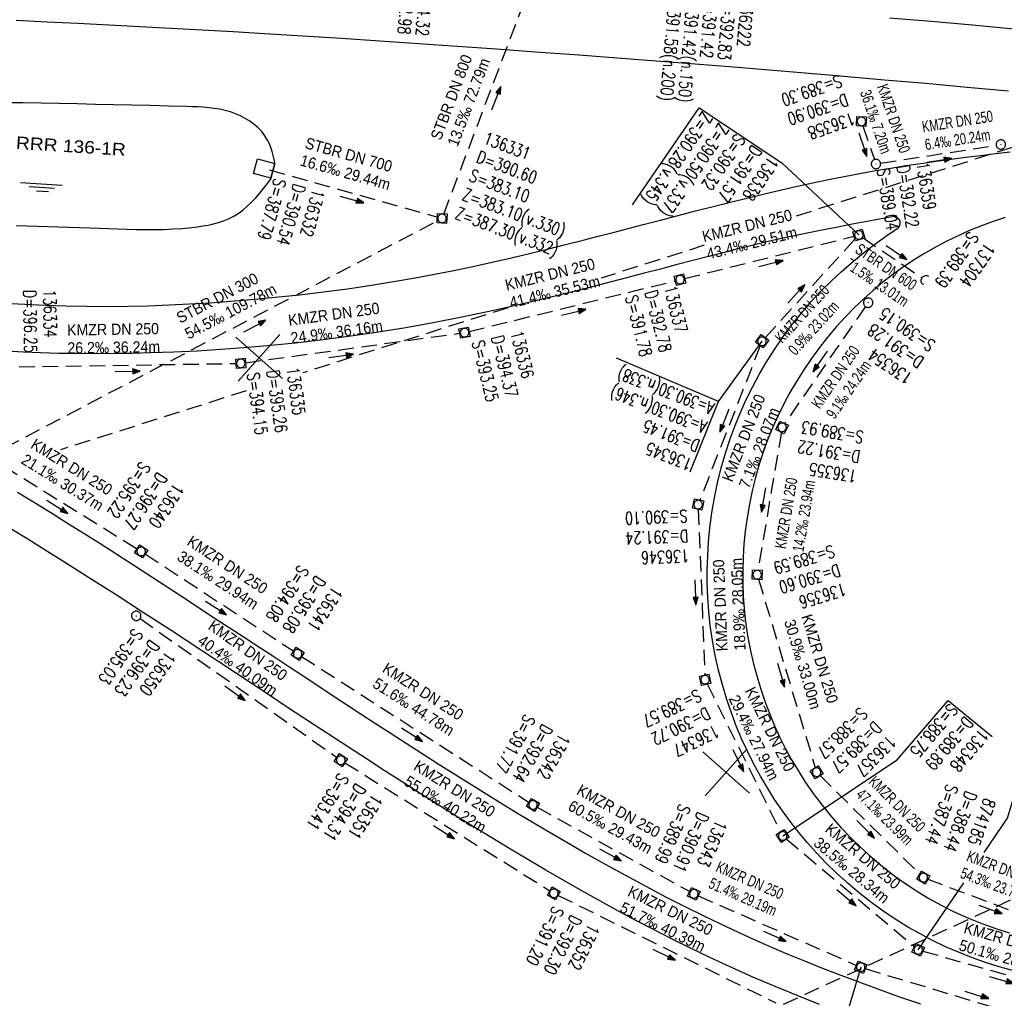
# Model space of a CAD drawing. Header units: millimetres. Extents: x -519 to 616, y -483 to 277.
# Tile 8 of 26: x -230 to -72, y -310 to -154. Entities that reach past the tile are written whole.
import ezdxf

# ---------------------------------------------------------------- set-up
doc = ezdxf.new("R2010")
doc.units = ezdxf.units.MM
doc.header["$LTSCALE"] = 10
for name, pattern in [('LT00', [0]), ('LT17', [0.15, 0.1, -0.05]), ('STRICHLINIE2', [0.375, 0.25, -0.125])]:
    doc.linetypes.add(name, pattern=pattern)
for name, color, linetype in [('--EK_000-Schacht-Text', 5, 'LT00'), ('--EK_05-Halt-Pfeil', 4, 'LT00'), ('--EK_05-Halt-Text', 140, 'LT00'), ('--EK_05-Haltung', 7, 'STRICHLINIE2'), ('--EK_05-Schacht-Text', 5, 'LT00'), ('--EK_06-Halt-Pfeil', 4, 'LT00'), ('--EK_06-Halt-Text', 140, 'LT00'), ('--EK_06-Haltung', 7, 'STRICHLINIE2'), ('--EK_06-Schacht-Text', 5, 'LT00'), ('--EK_10-Halt-Pfeil', 4, 'LT00'), ('--EK_10-Halt-Text', 140, 'LT00'), ('--EK_10-Haltung', 7, 'STRICHLINIE2'), ('--EK_10-Schacht-Text', 5, 'LT00'), ('--EK_13-Halt-Pfeil', 4, 'LT00'), ('--EK_13-Halt-Text', 140, 'LT00'), ('--EK_13-Haltung', 7, 'STRICHLINIE2'), ('--EK_13-Schacht-Text', 5, 'LT00'), ('--EK_A6-TEXT-KILOMETER', 30, 'LT17'), ('--EK_FBR', 2, 'LT00'), ('--EK_RRB', 181, 'LT00'), ('--EK_RRB_SYMB', 181, 'LT00'), ('RRB_TEXT', 184, 'Continuous'), ('V_KA_MULD', 182, 'LT00'), ('V_KA_PRUF', 182, 'LT00'), ('V_L_MOENCH', 182, 'LT00'), ('V_P_UK_DL', 182, 'LT00'), ('V_RASTER_75', 121, 'LT00')]:
    doc.layers.add(name, color=color, linetype=linetype)
doc.styles.add('Haltungsbeschriftung', font='arial.ttf', dxfattribs={"width": 0.75})
doc.styles.add('schachtbeschriftung', font='romans.shx', dxfattribs={"width": 0.75, "height": 0.2})
doc.styles.add('UNIR-H', font='unir_h.shx', dxfattribs={"width": 0.8})

# ---------------------------------------------------------------- blocks, each defined once
blk = doc.blocks.new('WASSER2')
at = {"layer": '--EK_RRB_SYMB'}
for p, q in [((-0.335, 0), (0.335, 0)), ((-0.191, -0.054), (0.215, -0.054)), ((-0.071, -0.116), (0.123, -0.116))]:
    blk.add_line(p, q, dxfattribs=at)
blk = doc.blocks.new('SYMB0003')
at = {"color": 0, "linetype": 'ByBlock'}
for p, q in [((-0.015712, 0), (0.010166, 0.012015)), ((0, -0.021257), (-0.015712, 0)), ((0.010166, 0.012015), (0, -0.021257))]:
    blk.add_line(p, q, dxfattribs=at)
for points in [[(-0.031395, 0.499013), (-0.093691, 0.491144), (-0.154509, 0.475528), (-0.21289, 0.452414), (-0.267913, 0.422164), (-0.318712, 0.385257), (-0.364484, 0.342274), (-0.404509, 0.293893), (-0.438154, 0.240877), (-0.464888, 0.184062), (-0.484292, 0.124345), (-0.496058, 0.062667), (-0.5, 0)], [(-0.5, 0), (-0.496058, -0.062667), (-0.484292, -0.124345), (-0.464888, -0.184062), (-0.438154, -0.240877), (-0.404509, -0.293893), (-0.364485, -0.342274), (-0.318712, -0.385257), (-0.267914, -0.422164), (-0.21289, -0.452414), (-0.154509, -0.475529), (-0.093691, -0.491144), (-0.031395, -0.499014), (0.031395, -0.499014)], [(0.5, 0), (0.496057, 0.062667), (0.484292, 0.124345), (0.464888, 0.184062), (0.438153, 0.240877), (0.404509, 0.293893), (0.364484, 0.342274), (0.318712, 0.385257), (0.267913, 0.422164), (0.21289, 0.452414), (0.154509, 0.475528), (0.093691, 0.491144), (0.031395, 0.499013), (-0.031395, 0.499013)], [(0.031395, -0.499014), (0.093691, -0.491144), (0.154509, -0.475529), (0.21289, -0.452414), (0.267914, -0.422164), (0.318712, -0.385257), (0.364485, -0.342274), (0.404509, -0.293893), (0.438154, -0.240877), (0.464889, -0.184062), (0.484292, -0.124345), (0.496058, -0.062667), (0.5, 0)]]:
    blk.add_lwpolyline(points, dxfattribs=at)
blk = doc.blocks.new('SYMB1210')
at = {"color": 0, "linetype": 'ByBlock'}
blk.add_line((0.018815, -0.179014), (0.055623, -0.17119), dxfattribs=at)
for points in [[(-0.2, -0.2), (-0.2, 0.2), (0.2, 0.2), (0.2, -0.2), (-0.2, -0.2)], [(0.018815, 0.179014), (-0.018815, 0.179014), (-0.055623, 0.17119), (-0.09, 0.155885), (-0.120444, 0.133766), (-0.145623, 0.105801), (-0.164438, 0.073213), (-0.176067, 0.037424), (-0.18, 0)], [(-0.18, 0), (-0.176067, -0.037424), (-0.164438, -0.073213), (-0.145623, -0.105801), (-0.120444, -0.133766), (-0.09, -0.155885), (-0.055623, -0.17119), (-0.018815, -0.179014), (0.018815, -0.179014)], [(0.18, 0), (0.176067, 0.037424), (0.164438, 0.073213), (0.145623, 0.105801), (0.120444, 0.133766), (0.09, 0.155885), (0.055623, 0.17119), (0.018815, 0.179014)], [(0.055623, -0.17119), (0.09, -0.155885), (0.120444, -0.133766), (0.145623, -0.105801), (0.164438, -0.073213), (0.176067, -0.037424), (0.18, 0)]]:
    blk.add_lwpolyline(points, dxfattribs=at)
blk = doc.blocks.new('SYMB1107')
at = {"color": 0, "linetype": 'ByBlock'}
for points in [[(-0.2, 0), (-0.196157, 0.039018), (-0.184776, 0.076537), (-0.166294, 0.111114), (-0.141421, 0.141421), (-0.111114, 0.166294), (-0.076537, 0.184776), (-0.039018, 0.196157), (0, 0.2)], [(0, 0.2), (0.039018, 0.196157), (0.076537, 0.184776), (0.111114, 0.166294), (0.141421, 0.141421), (0.166294, 0.111114), (0.184776, 0.076537), (0.196157, 0.039018), (0.2, 0)]]:
    blk.add_lwpolyline(points, dxfattribs=at)
blk = doc.blocks.new('SYMB0070')
at = {"color": 0, "linetype": 'ByBlock'}
for p, q in [((-0.5, 0), (0.2, 0)), ((0.5, 0), (0.2, 0.1)), ((0.2, 0.1), (0.2, 0)), ((0.468, 0), (0.21, 0.086)), ((0.21, 0.086), (0.21, -0.086)), ((0.21, -0.086), (0.468, 0)), ((0.22, -0.072), (0.437, 0)), ((0.23, -0.058), (0.405, 0)), ((0.24, -0.045), (0.374, 0)), ((0.342, 0), (0.25, 0.031)), ((0.25, 0.031), (0.25, -0.031)), ((0.25, -0.031), (0.342, 0)), ((0.26, -0.017), (0.31, 0)), ((0.27, -0.003), (0.279, 0))]:
    blk.add_line(p, q, dxfattribs=at)
for points in [[(0.2, 0), (0.2, -0.1), (0.5, 0)], [(0.437, 0), (0.22, 0.072), (0.22, -0.072)], [(0.405, 0), (0.23, 0.058), (0.23, -0.058)], [(0.374, 0), (0.24, 0.045), (0.24, -0.045)], [(0.31, 0), (0.26, 0.017), (0.26, -0.017)], [(0.279, 0), (0.27, 0.003), (0.27, -0.003)]]:
    blk.add_lwpolyline(points, dxfattribs=at)

msp = doc.modelspace()

# ---------------------------------------------------------------- linework, layer by layer
at = {"layer": '--EK_05-Haltung'}
for p, q in [((-235.72, -223.06), (-211.18, -238.27)), ((-209.91, -239.08), (-186.12, -254.66)), ((-210.72, -249.41), (-179.19, -271.67)), ((-184.86, -255.48), (-148.44, -278.85)), ((-177.94, -272.5), (-145.1, -293)), ((-147.15, -279.62), (-122.71, -293.14)), ((-143.8, -293.73), (-108.93, -310.96)), ((-121.37, -293.8), (-96.02, -304.94)), ((-94.62, -305.46), (-58.78, -316.25))]:
    msp.add_line(p, q, dxfattribs=at)
at = {"layer": '--EK_05-Schacht-Text', "flags": 128}
msp.add_lwpolyline([(-95.34, -305.24), (-100.28, -321.9), (-103.68, -332.88)], dxfattribs=at)
at = {"layer": '--EK_06-Haltung'}
for p, q in [((-111.42, -205.73), (-121.09, -230.47)), ((-121.34, -231.92), (-120.29, -258.46)), ((-119.93, -259.88), (-108.17, -283.55)), ((-107.26, -284.7), (-86.7, -301.96)), ((-85.41, -302.65), (-59.6, -310))]:
    msp.add_line(p, q, dxfattribs=at)
at = {"layer": '--EK_06-Schacht-Text'}
msp.add_line((-118.11, -214.66), (-111.14, -205.03), dxfattribs=at)
at = {"layer": '--EK_06-Schacht-Text', "flags": 128}
for points in [[(-122.64, -225.94), (-118.11, -214.66), (-134.42, -207.73)], [(-107.83, -284.22), (-89.51, -272.04), (-81.36, -262.55), (-74.32, -268.32)], [(-75.57, -286.88), (-71.82, -281.36), (-68.54, -270.25), (-60.14, -272.54)], [(-86.13, -302.45), (-78.85, -291.73)]]:
    msp.add_lwpolyline(points, dxfattribs=at)
at = {"layer": '--EK_10-Haltung'}
for p, q in [((-94.99, -170.54), (-93.14, -175.94)), ((-92.16, -176.53), (-73.64, -173.64)), ((-123.55, -194.98), (-96.37, -188.19)), ((-110.64, -204.47), (-96.15, -188.56)), ((-95.02, -188.43), (-85.5, -194.89)), ((-158.04, -203.47), (-125, -195.34)), ((-94.58, -199.47), (-107.5, -218.19)), ((-193.85, -208.47), (-159.51, -203.75)), ((-230.08, -209.12), (-195.34, -208.58)), ((-108.05, -219.55), (-111.79, -241.68)), ((-111.7, -243.13), (-102.61, -273.3)), ((-101.86, -274.54), (-85.86, -290.35)), ((-84.62, -291.14), (-63.8, -298.97))]:
    msp.add_line(p, q, dxfattribs=at)
at = {"layer": '--EK_10-Schacht-Text', "flags": 128}
msp.add_lwpolyline([(-131.87, -183.16), (-121.23, -167.66), (-107.96, -176.46), (-95.64, -188.01)], dxfattribs=at)
at = {"layer": '--EK_13-Haltung'}
for p, q in [((-162.1, -184.66), (-136.79, -118.01)), ((-189.99, -177.59), (-163.09, -185.16)), ((-258.92, -236), (-163.03, -185.71))]:
    msp.add_line(p, q, dxfattribs=at)
at = {"layer": '--EK_A6-TEXT-KILOMETER', "ltscale": 2.5}
for p, q in [((-67.53, -172.87), (-105.95, -185.08)), ((-120.38, -189.66), (-136.89, -194.91)), ((-151.81, -199.65), (-184.64, -210.08)), ((-193.74, -212.97), (-223.47, -222.42)), ((-71.4, -294.53), (-125.86, -319.52))]:
    msp.add_line(p, q, dxfattribs=at)
at = {"layer": '--EK_FBR'}
for points in [[(-230.56, -153.63), (-225.61, -153.87), (-220.67, -154.11), (-215.73, -154.37), (-210.75, -154.62), (-205.76, -154.89), (-200.78, -155.16), (-195.8, -155.45), (-190.82, -155.74), (-184.66, -156.11), (-178.49, -156.5), (-172.32, -156.91), (-166.15, -157.33), (-159.91, -157.76), (-153.66, -158.21), (-147.42, -158.67), (-141.18, -159.13), (-134.97, -159.6), (-128.77, -160.08), (-122.56, -160.57), (-116.36, -161.06), (-108.09, -161.74), (-99.82, -162.43), (-91.55, -163.15), (-84.93, -163.73), (-78.31, -164.32), (-71.69, -164.92)], [(-90.71, -153.22), (-84.08, -153.8), (-77.46, -154.39), (-70.83, -154.99), (-65.85, -155.45), (-60.86, -155.92), (-55.87, -156.39), (-50.89, -156.86)], [(-90, -185.07), (-92.32, -185.49), (-94.64, -185.92), (-96.96, -186.35), (-99.27, -186.79), (-101.59, -187.24), (-103.9, -187.71), (-106.2, -188.19), (-108.51, -188.7), (-110.84, -189.23), (-113.16, -189.79), (-115.49, -190.36), (-117.8, -190.95), (-120.12, -191.55), (-122.44, -192.15), (-124.75, -192.76), (-127.38, -193.46), (-130.02, -194.15), (-132.65, -194.84), (-135.29, -195.53), (-137.92, -196.21), (-140.78, -196.94), (-143.63, -197.65), (-146.49, -198.35), (-149.36, -199.04), (-152.23, -199.69), (-155.1, -200.33), (-159.45, -201.24), (-163.8, -202.08), (-168.17, -202.86), (-172.55, -203.58), (-176.99, -204.23), (-181.43, -204.82), (-185.89, -205.33), (-190.35, -205.78), (-194.09, -206.1), (-197.82, -206.37), (-201.56, -206.59), (-205.3, -206.77), (-209.05, -206.9), (-211.98, -206.97), (-214.92, -207.01), (-217.85, -207.03), (-220.78, -207.01), (-223.72, -206.96), (-226.65, -206.87), (-229.38, -206.75), (-232.11, -206.61)], [(-89.27, -186.8), (-89.15, -186.53), (-89.05, -186.27), (-89, -186.02), (-89.02, -185.8), (-89.11, -185.61), (-89.28, -185.46), (-89.49, -185.32), (-89.74, -185.19), (-90, -185.07)], [(-101.6, -196.91), (-100.07, -195.39), (-98.49, -193.92), (-96.86, -192.5), (-95.2, -191.14), (-93.49, -189.81), (-91.76, -188.54), (-90.93, -187.96), (-90.1, -187.38), (-89.27, -186.8)]]:
    msp.add_lwpolyline(points, dxfattribs=at)
at = {"layer": '--EK_FBR', "color": 2}
for points in [[(-232.48, -198.93), (-229.17, -199.11), (-225.86, -199.26), (-222.56, -199.36), (-219.25, -199.42), (-215.94, -199.44), (-212.65, -199.41), (-209.36, -199.33), (-206.08, -199.21), (-202.79, -199.06), (-199.51, -198.86), (-196.23, -198.62), (-192.95, -198.35), (-189.08, -197.99), (-185.21, -197.58), (-181.34, -197.12), (-177.49, -196.61), (-173.64, -196.05), (-169.8, -195.42), (-166.69, -194.88), (-163.59, -194.3), (-160.5, -193.68), (-157.42, -193.03), (-154.34, -192.36), (-151.27, -191.65), (-148.38, -190.97), (-145.51, -190.27), (-142.63, -189.56), (-139.76, -188.83), (-137.37, -188.21), (-134.97, -187.6), (-132.58, -186.97), (-130.19, -186.35), (-127.39, -185.62), (-124.59, -184.89), (-121.79, -184.17), (-118.98, -183.45), (-116.17, -182.74), (-113.36, -182.05), (-110.55, -181.37), (-108.05, -180.79), (-105.54, -180.22), (-103.03, -179.67), (-100.52, -179.14), (-98, -178.63), (-95.48, -178.15), (-92.95, -177.7), (-90.54, -177.29), (-88.12, -176.91), (-85.7, -176.54), (-83.27, -176.2), (-80.84, -175.86), (-78.49, -175.55), (-76.14, -175.26), (-73.78, -174.98), (-71.42, -174.72)], [(-232.48, -198.93), (-229.17, -199.11), (-225.86, -199.26), (-222.56, -199.36), (-219.25, -199.42), (-215.94, -199.44), (-212.65, -199.41), (-209.36, -199.33), (-206.08, -199.21), (-202.79, -199.06), (-199.51, -198.86), (-196.23, -198.62), (-192.95, -198.35), (-189.08, -197.99), (-185.21, -197.58), (-181.34, -197.12), (-177.49, -196.61), (-173.64, -196.05), (-169.8, -195.42), (-166.69, -194.88), (-163.59, -194.3), (-160.5, -193.68), (-157.42, -193.03), (-154.34, -192.36), (-151.27, -191.65), (-148.38, -190.97), (-145.51, -190.27), (-142.63, -189.56), (-139.76, -188.83), (-137.37, -188.21), (-134.97, -187.6), (-132.58, -186.97), (-130.19, -186.35), (-127.39, -185.62), (-124.59, -184.89), (-121.79, -184.17), (-118.98, -183.45), (-116.17, -182.74), (-113.36, -182.05), (-110.55, -181.37), (-108.05, -180.79), (-105.54, -180.22), (-103.03, -179.67), (-100.52, -179.14), (-98, -178.63), (-95.48, -178.15), (-92.95, -177.7), (-90.54, -177.29), (-88.12, -176.91), (-85.7, -176.54), (-83.27, -176.2), (-80.84, -175.86), (-78.49, -175.55), (-76.14, -175.26), (-73.78, -174.98), (-71.42, -174.72)], [(-72.24, -185.19), (-74.14, -185.83), (-76.02, -186.53), (-77.9, -187.3), (-79.75, -188.13), (-81.58, -189.02), (-83.38, -189.97), (-85.15, -190.98), (-86.88, -192.05), (-88.57, -193.18), (-90.21, -194.35), (-91.8, -195.59), (-93.35, -196.88), (-94.86, -198.22), (-96.32, -199.61), (-97.73, -201.05), (-99.2, -202.66), (-100.61, -204.33), (-101.96, -206.04), (-103.24, -207.8), (-104.47, -209.6), (-105.63, -211.45), (-106.67, -213.23), (-107.64, -215.05), (-108.56, -216.91), (-109.41, -218.79), (-110.19, -220.7), (-110.91, -222.64), (-111.59, -224.72), (-112.19, -226.83), (-112.72, -228.96), (-113.16, -231.11), (-113.53, -233.27), (-113.82, -235.45), (-114.03, -237.51), (-114.16, -239.58), (-114.23, -241.66), (-114.22, -243.74), (-114.14, -245.81), (-113.99, -247.88), (-113.77, -249.94), (-113.45, -252.13), (-113.04, -254.31), (-112.56, -256.47), (-111.99, -258.61), (-111.35, -260.73), (-110.63, -262.83), (-109.91, -264.73), (-109.12, -266.6), (-108.28, -268.44), (-107.37, -270.25), (-106.4, -272.03), (-105.38, -273.77), (-104.29, -275.48), (-102.95, -277.42), (-101.52, -279.31), (-100.03, -281.14), (-98.46, -282.9), (-96.83, -284.61), (-95.23, -286.17), (-93.57, -287.67), (-91.86, -289.1), (-90.1, -290.48), (-88.28, -291.78), (-86.42, -293.01), (-84.41, -294.23), (-82.36, -295.36), (-80.25, -296.41), (-78.11, -297.38), (-75.93, -298.26), (-73.72, -299.05), (-71.55, -299.74)], [(-70.81, -305.81), (-73.19, -305.16), (-75.54, -304.41), (-77.63, -303.67), (-79.71, -302.84), (-81.75, -301.95), (-83.76, -300.99), (-85.73, -299.96), (-87.67, -298.86), (-89.57, -297.7), (-91.6, -296.35), (-93.57, -294.93), (-95.5, -293.43), (-97.36, -291.86), (-99.16, -290.23), (-100.91, -288.53), (-102.41, -286.95), (-103.86, -285.33), (-105.26, -283.66), (-106.6, -281.95), (-107.89, -280.19), (-109.12, -278.39), (-110.29, -276.54), (-111.41, -274.64), (-112.46, -272.72), (-113.44, -270.75), (-114.36, -268.76), (-115.22, -266.73), (-116, -264.68), (-116.79, -262.38), (-117.49, -260.05), (-118.11, -257.7), (-118.64, -255.32), (-119.07, -252.93), (-119.42, -250.52), (-119.66, -248.3), (-119.82, -246.07), (-119.9, -243.84), (-119.91, -241.6), (-119.84, -239.37), (-119.7, -237.14), (-119.48, -234.91), (-119.16, -232.49), (-118.75, -230.07), (-118.26, -227.68), (-117.68, -225.31), (-117, -222.96), (-116.24, -220.63), (-115.46, -218.52), (-114.6, -216.43), (-113.67, -214.37), (-112.67, -212.35), (-111.61, -210.36), (-110.47, -208.41), (-109.17, -206.36), (-107.8, -204.36), (-106.36, -202.41), (-104.84, -200.51), (-103.25, -198.68), (-101.6, -196.91)], [(-230.33, -229.2), (-227.35, -231.02), (-224.75, -232.62), (-222.16, -234.23), (-219.58, -235.84), (-217, -237.47), (-214.42, -239.11), (-211.86, -240.76), (-209.73, -242.15), (-207.6, -243.54), (-205.48, -244.94), (-203.35, -246.34), (-201.23, -247.74), (-198.85, -249.31), (-196.46, -250.86), (-194.07, -252.42), (-191.69, -253.97), (-189.3, -255.52), (-186.92, -257.08), (-184.6, -258.6), (-182.28, -260.13), (-179.97, -261.66), (-177.65, -263.18), (-175.33, -264.71), (-173.01, -266.23), (-170.69, -267.74), (-162.98, -272.68), (-155.22, -277.53), (-152.62, -279.13), (-150.02, -280.72), (-147.4, -282.29), (-144.78, -283.85), (-142.15, -285.39), (-139.5, -286.91), (-136.27, -288.73), (-133.02, -290.52), (-129.75, -292.28), (-126.47, -294), (-123.16, -295.68), (-120.48, -297), (-117.8, -298.3), (-115.09, -299.57), (-112.38, -300.8), (-109.65, -302.01), (-106.99, -303.14), (-104.32, -304.24), (-101.63, -305.32), (-98.94, -306.37), (-96.24, -307.39), (-92.77, -308.67), (-89.28, -309.9), (-85.78, -311.09)], [(-101.92, -311.22), (-105.5, -309.79), (-109.06, -308.32), (-112.6, -306.81), (-116.12, -305.24), (-119.61, -303.62), (-122.57, -302.2), (-125.51, -300.74), (-128.43, -299.26), (-131.34, -297.74), (-134.23, -296.19), (-137.11, -294.62), (-139.98, -293.02), (-142.88, -291.37), (-145.78, -289.69), (-148.66, -288), (-151.53, -286.28), (-154.4, -284.55), (-157.25, -282.8), (-160.09, -281.04), (-162.98, -279.23), (-165.87, -277.41), (-168.75, -275.58), (-171.62, -273.74), (-174.49, -271.89), (-177.35, -270.03), (-180.55, -267.94), (-183.75, -265.85), (-186.94, -263.74), (-190.13, -261.64), (-192.79, -259.88), (-195.44, -258.13), (-198.09, -256.37), (-200.75, -254.62), (-203.41, -252.87), (-206.07, -251.13), (-210.31, -248.37), (-214.56, -245.64), (-218.82, -242.93), (-223.09, -240.23), (-225.89, -238.47), (-228.7, -236.73), (-231.52, -234.99)]]:
    msp.add_lwpolyline(points, dxfattribs=at)
at = {"layer": '--EK_RRB'}
msp.add_lwpolyline([(-230.58, -186.5), (-228.89, -186.57), (-227.2, -186.62), (-225.51, -186.67), (-223.82, -186.71), (-222.13, -186.75), (-220.45, -186.79), (-218.76, -186.84), (-217.28, -186.9), (-215.8, -186.96), (-214.33, -187.02), (-212.85, -187.07), (-211.37, -187.11), (-209.89, -187.13), (-208.4, -187.13), (-206.91, -187.11), (-205.42, -187.05), (-203.91, -186.95), (-202.41, -186.8), (-201.54, -186.7), (-200.67, -186.57), (-199.82, -186.42), (-198.97, -186.24), (-198.14, -186.01), (-197.34, -185.74), (-196.56, -185.43), (-195.81, -185.06), (-195.02, -184.57), (-194.26, -184.02), (-193.55, -183.41), (-192.86, -182.75), (-192.2, -182.04), (-191.56, -181.31), (-190.94, -180.55), (-190.32, -179.77), (-189.72, -178.98), (-189.76, -178.93), (-189.13, -176.57), (-189.27, -175.92), (-189.42, -175.28), (-189.59, -174.64), (-189.79, -174.02), (-190.02, -173.42), (-190.3, -172.83), (-190.73, -172.13), (-191.24, -171.47), (-191.82, -170.86), (-192.46, -170.3), (-193.15, -169.79), (-193.88, -169.34), (-194.64, -168.94), (-195.42, -168.6), (-196.26, -168.3), (-197.11, -168.06), (-197.97, -167.88), (-198.84, -167.74), (-199.71, -167.63), (-200.59, -167.56), (-201.48, -167.51), (-202.36, -167.48), (-203.25, -167.45), (-206.18, -167.37), (-209.11, -167.29), (-212.03, -167.22), (-214.95, -167.16), (-217.87, -167.1), (-220.78, -167.04), (-223.7, -166.98), (-226.58, -166.93), (-229.47, -166.88), (-232.35, -166.84)], dxfattribs=at)
at = {"layer": 'V_L_MOENCH'}
msp.add_lwpolyline([(-192.55, -178.18), (-191.91, -175.81), (-189.13, -176.57), (-189.76, -178.93), (-192.55, -178.18)], dxfattribs=at)
at = {"layer": 'V_RASTER_75'}
for p, q in [((-195.41, -204.36), (-187.94, -211)), ((-194.99, -211.41), (-188.35, -203.94)), ((-120.64, -270.76), (-113.16, -277.4)), ((-113.58, -270.34), (-120.22, -277.82))]:
    msp.add_line(p, q, dxfattribs=at)

# ---------------------------------------------------------------- block references
at = {"layer": '--EK_05-Halt-Pfeil'}
for p, xscale, yscale, zscale, rotation in [((-223.97, -231.52), 4.000000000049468, 4.000000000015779, 4, 328.1972093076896), ((-198.56, -247.71), 4.000000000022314, 4.000000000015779, 4, 326.7850393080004), ((-195.53, -261.36), 4, 4, 4, 324.7777793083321), ((-167.19, -268), 3.999999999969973, 4.000000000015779, 4, 327.3117093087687), ((-162.05, -283.6), 4.00000000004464, 4.000000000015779, 4, 328.0195393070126), ((-135.41, -287.25), 3.999999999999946, 4.000000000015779, 3.999999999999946, 331.0473193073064), ((-109.1, -300.29), 3.999999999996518, 4.000000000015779, 4, 336.2749193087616), ((-126.81, -303.24), 4.000000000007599, 4.000000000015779, 4, 333.7027793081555), ((-76.75, -309.67), 3.999999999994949, 4.000000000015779, 4, 343.2441093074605)]:
    msp.add_blockref('SYMB0070', p, dxfattribs=dict(at, xscale=xscale, yscale=yscale, zscale=zscale, rotation=rotation))
at = {"layer": '--EK_06-Halt-Pfeil', "yscale": 4.000000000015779, "zscale": 4}
for p, xscale, rotation in [((-117.19, -217.74), 3.999999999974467, 248.641339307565), ((-121.81, -245.23), 3.999999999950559, 272.2509593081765), ((-114.94, -272.16), 4.000000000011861, 296.4189393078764), ((-97.62, -294.1), 4.000000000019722, 319.9860993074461), ((-72.78, -307.29), 3.999999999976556, 344.1093893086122)]:
    msp.add_blockref('SYMB0070', p, dxfattribs=dict(at, xscale=xscale, rotation=rotation))
at = {"layer": '--EK_10-Halt-Pfeil', "yscale": 4.000000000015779}
for p, xscale, zscale, rotation in [((-95.01, -173.56), 4.000000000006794, 4, 288.8802493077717), ((-82.75, -176.07), 3.99999999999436, 4, 8.887339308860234), ((-89.6, -190.84), 4.00000000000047, 4.00000000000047, 325.8700793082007), ((-109.72, -192.56), 4.000000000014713, 4, 14.02697930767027), ((-105.66, -197.45), 3.999999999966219, 4, 47.67142930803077), ((-141.28, -200.38), 4.000000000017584, 4, 13.81770930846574), ((-101.86, -208.26), 4.000000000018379, 4, 235.3922093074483), ((-178.53, -207.37), 4.000000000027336, 4, 7.828169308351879), ((-212.7, -209.85), 3.999999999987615, 4, 0.8788093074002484), ((-110.91, -230.44), 3.999999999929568, 4, 260.4031493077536), ((-108.11, -258.5), 3.999999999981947, 4, 286.7630493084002), ((-94.56, -283.16), 4.000000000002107, 4, 315.3593693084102), ((-74.56, -295.99), 3.999999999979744, 4, 339.3907093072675)]:
    msp.add_blockref('SYMB0070', p, dxfattribs=dict(at, xscale=xscale, zscale=zscale, rotation=rotation))
at = {"layer": '--EK_13-Halt-Pfeil', "yscale": 4.000000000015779, "zscale": 4}
for p, xscale, rotation in [((-153.67, -166.09), 4.000000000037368, 69.20605930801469), ((-176.81, -182.34), 3.999999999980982, 344.2952193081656), ((-192.33, -202.59), 3.999999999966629, 27.67254930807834)]:
    msp.add_blockref('SYMB0070', p, dxfattribs=dict(at, xscale=xscale, rotation=rotation))
at = {"layer": '--EK_RRB_SYMB', "xscale": 10.00000000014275, "yscale": 10.00000000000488, "zscale": 10, "rotation": 356.302071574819}
msp.add_blockref('WASSER2', (-226.53, -179.83), dxfattribs=at)
at = {"layer": 'V_KA_MULD'}
for p, xscale, yscale, zscale, rotation in [((-95.23, -169.83), 3.800000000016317, 3.799999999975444, 3.8, 356.3090993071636), ((-162.37, -185.36), 3.800000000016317, 3.799999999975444, 3.8, 356.3090993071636), ((-95.64, -188.01), 3.800000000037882, 3.799999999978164, 3.8, 16.43702580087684), ((-124.27, -195.16), 3.800000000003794, 3.799999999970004, 3.8, 14.26695840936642), ((-158.77, -203.65), 3.800000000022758, 3.799999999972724, 3.8, 11.56884424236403), ((-111.14, -205.03), 3.800000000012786, 3.799999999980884, 3.8, 53.74230899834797), ((-194.59, -208.57), 3.800000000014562, 3.799999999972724, 3.8, 4.854739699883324), ((-107.92, -218.81), 3.800000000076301, 3.799999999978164, 3.8, 63.72857745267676), ((-121.37, -231.17), 3.799999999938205, 3.800000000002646, 3.8, 78.18019637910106), ((-210.54, -238.67), 3.800000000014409, 3.799999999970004, 3.8, 326.2264224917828), ((-111.92, -242.41), 3.800000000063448, 3.799999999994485, 3.8, 87.3743416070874), ((-185.49, -255.07), 3.799999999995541, 3.799999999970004, 3.8, 327.1836026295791), ((-120.26, -259.21), 3.799999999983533, 3.799999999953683, 3.8, 101.9974268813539), ((-178.58, -272.1), 3.799999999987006, 3.799999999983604, 3.79999999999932, 326.868527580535), ((-102.4, -274.02), 3.799999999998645, 3.799999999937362, 3.8, 122.0450734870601), ((-147.81, -279.25), 3.800000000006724, 3.799999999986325, 3.8, 328.621672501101), ((-107.83, -284.22), 3.799999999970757, 3.800000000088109, 3.8, 123.2476889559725), ((-85.32, -290.88), 3.800000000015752, 3.799999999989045, 3.8, 329.6483176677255), ((-144.47, -293.4), 3.800000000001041, 3.799999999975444, 3.8, 330.4538410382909), ((-122.06, -293.5), 3.800000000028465, 3.799999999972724, 3.8, 334.916015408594), ((-86.13, -302.45), 3.800000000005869, 3.799999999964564, 3.8, 334.7730287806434), ((-95.34, -305.24), 3.800000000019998, 3.799999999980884, 3.8, 338.8622111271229)]:
    msp.add_blockref('SYMB1210', p, dxfattribs=dict(at, xscale=xscale, yscale=yscale, zscale=zscale, rotation=rotation))
at = {"layer": 'V_KA_PRUF', "xscale": 1.500000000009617, "yscale": 1.500000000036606, "zscale": 1.5, "rotation": 4.066199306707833}
for p in [(-72.9, -173.52), (-92.9, -176.65), (-94.15, -198.85), (-211.33, -248.98)]:
    msp.add_blockref('SYMB0003', p, dxfattribs=at)
at = {"layer": 'V_P_UK_DL', "xscale": 3.999999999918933, "yscale": 3.999999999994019, "zscale": 4, "rotation": 58.99858349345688}
msp.add_blockref('SYMB1107', (-84.88, -195.31), dxfattribs=at)

# ---------------------------------------------------------------- texts
at = {"layer": '--EK_000-Schacht-Text', "style": 'schachtbeschriftung', "width": 0.75}
for s, rotation, p in [('S=392.98', 265.5398, (-168.68, -145.82)), ('D=394.32', 265.5398, (-165.81, -146.05)), ('A=391.58(n.200)', 265.106, (-125.97, -149.14)), ('A=391.42(n.150)', 265.106, (-123.1, -149.39)), ('S=391.42', 265.106, (-120.23, -149.64)), ('D=392.83', 265.106, (-117.36, -149.88)), ('136222', 265.106, (-114.49, -150.13))]:
    msp.add_text(s, height=2, rotation=rotation, dxfattribs=at).set_placement(p)
at = {"layer": '--EK_05-Halt-Text', "style": 'Haltungsbeschriftung'}
for s, rotation, width, p in [('KMZR DN 250', 328.1972, 0.9, (-228.39, -222.03)), ('21.1‰ 30.37m', 328.1972, 0.9, (-229.91, -224.48)), ('KMZR DN 250', 326.785, 0.9, (-203.37, -237.53)), ('38.1‰ 29.94m', 326.785, 0.9, (-204.95, -239.94)), ('KMZR DN 250', 324.7778, 0.9, (-199.99, -251.01)), ('40.4‰ 40.09m', 324.7778, 0.9, (-201.65, -253.37)), ('KMZR DN 250', 327.3117, 0.9, (-172.09, -257.87)), ('51.6‰ 44.78m', 327.3117, 0.9, (-173.65, -260.29)), ('KMZR DN 250', 328.0195, 0.9, (-167.08, -273.53)), ('55.0‰ 40.22m', 328.0195, 0.9, (-168.61, -275.97)), ('KMZR DN 250', 331.0473, 0.9, (-140.97, -277.46)), ('60.5‰ 29.43m', 331.0473, 0.9, (-142.36, -279.98)), ('KMZR DN 250', 336.2749, 0.7, (-118.69, -289.84)), ('51.4‰ 29.19m', 336.2749, 0.7, (-119.85, -292.47)), ('KMZR DN 250', 333.7028, 0.9, (-132.81, -293.72)), ('51.7‰ 40.39m', 333.7028, 0.9, (-134.08, -296.3))]:
    msp.add_text(s, height=1.8, rotation=rotation, dxfattribs=dict(at, width=width)).set_placement(p)
at = {"layer": '--EK_05-Schacht-Text', "style": 'schachtbeschriftung', "width": 0.75}
for s, rotation, p in [('S=395.22', 236.785, (-210.59, -224.11)), ('D=396.27', 236.785, (-207.91, -225.86)), ('136340', 236.785, (-205.23, -227.62)), ('S=394.08', 237.3117, (-185.24, -240.69)), ('D=395.08', 237.3117, (-182.55, -242.41)), ('136341', 237.3117, (-179.85, -244.14)), ('S=395.03', 234.7778, (-211.73, -250.84)), ('D=396.23', 234.7778, (-209.12, -252.68)), ('136350', 234.7778, (-206.5, -254.53)), ('S=391.77', 241.0473, (-149.09, -264.58)), ('D=392.64', 241.0473, (-146.29, -266.13)), ('136342', 241.0473, (-143.49, -267.68)), ('S=393.41', 238.0195, (-178.87, -273.98)), ('D=394.31', 238.0195, (-176.16, -275.68)), ('136351', 238.0195, (-173.44, -277.37)), ('S=389.99', 246.2749, (-124.33, -278.93)), ('D=390.91', 246.2749, (-121.4, -280.22)), ('136343', 246.2749, (-118.47, -281.51)), ('S=391.20', 243.7028, (-144.57, -295.3)), ('D=392.30', 243.7028, (-141.7, -296.72)), ('136352', 243.7028, (-138.83, -298.14))]:
    msp.add_text(s, height=2, rotation=rotation, dxfattribs=at).set_placement(p)
at = {"layer": '--EK_06-Halt-Text', "style": 'Haltungsbeschriftung', "width": 0.9}
for s, rotation, p in [('KMZR DN 250', 68.6413, (-115.92, -227.68)), ('7.1‰ 28.07m', 68.6413, (-113.24, -228.73)), ('KMZR DN 250', 92.2509, (-116.64, -254.63)), ('18.9‰ 28.05m', 92.2509, (-113.76, -254.52)), ('29.4‰ 27.94m', 296.4189, (-116.53, -262.23)), ('KMZR DN 250', 296.4189, (-113.95, -260.95)), ('KMZR DN 250', 319.9861, (-101.2, -283.42)), ('38.5‰ 28.34m', 319.9861, (-103.05, -285.63)), ('KMZR DN 250', 344.1094, (-78.97, -299.72)), ('50.1‰ 28.33m', 344.1094, (-79.75, -302.49))]:
    msp.add_text(s, height=1.8, rotation=rotation, dxfattribs=at).set_placement(p)
at = {"layer": '--EK_06-Schacht-Text', "style": 'schachtbeschriftung'}
for s, rotation, width, p in [('A=390.30(n.338)', 158.6414, 0.7, (-118.59, -214.99)), ('A=390.30(n.346)', 158.6414, 0.7, (-119.76, -217.97)), ('D=391.45', 158.6414, 0.7, (-120.92, -220.95)), ('136345', 158.6414, 0.75, (-122.09, -223.93)), ('S=390.10', 182.251, 0.75, (-123.09, -231.99)), ('D=391.24', 182.251, 0.75, (-122.96, -235.19)), ('136346', 182.251, 0.75, (-122.83, -238.39)), ('S=389.57', 206.4189, 0.75, (-121.5, -260.66)), ('S=388.75', 229.9861, 0.75, (-81.14, -262.87)), ('D=390.72', 206.4189, 0.75, (-120.07, -263.52)), ('D=389.89', 229.9861, 0.75, (-78.68, -264.93)), ('136347', 206.4189, 0.75, (-118.65, -266.39)), ('136348', 229.9861, 0.75, (-76.23, -266.98))]:
    msp.add_text(s, height=2, rotation=rotation, dxfattribs=dict(at, width=width)).set_placement(p)
at = {"layer": '--EK_10-Halt-Text', "style": 'Haltungsbeschriftung'}
for s, rotation, width, p in [('KMZR DN 250', 288.8803, 0.7, (-92.76, -164.24)), ('36.1‰ 7.20m', 288.8803, 0.7, (-95.49, -165.17)), ('KMZR DN 250', 8.8873, 0.7, (-85.37, -171.6)), ('6.4‰ 20.24m', 8.8873, 0.7, (-84.92, -174.45)), ('KMZR DN 250', 14.027, 0.9, (-120.45, -189.18)), ('43.4‰ 29.51m', 14.027, 0.9, (-119.76, -191.97)), ('STBR DN 600', 325.8701, 0.7, (-96.39, -190.73)), ('KMZR DN 250', 13.8177, 0.9, (-152.01, -196.96)), ('71.5‰ 13.01m', 325.8701, 0.7, (-98, -193.12)), ('41.4‰ 35.53m', 13.8177, 0.9, (-151.32, -199.75)), ('KMZR DN 250', 47.6714, 0.7, (-107.91, -205.47)), ('KMZR DN 250', 7.8282, 0.9, (-186.86, -202.58)), ('0.9‰ 23.02m', 47.6714, 0.7, (-105.78, -207.41)), ('KMZR DN 250', 0.8788, 0.9, (-222.39, -204.12)), ('24.9‰ 36.16m', 7.8282, 0.9, (-186.47, -205.43)), ('26.2‰ 36.24m', 0.8788, 0.9, (-222.34, -207)), ('KMZR DN 250', 55.3922, 0.7, (-101.9, -215.97)), ('9.1‰ 24.24m', 55.3922, 0.7, (-99.53, -217.6)), ('KMZR DN 250', 80.4032, 0.7, (-107.36, -238.34)), ('14.2‰ 23.94m', 80.4032, 0.7, (-104.52, -238.82)), ('KMZR DN 250', 286.763, 0.9, (-104.87, -249.06)), ('30.9‰ 33.00m', 286.763, 0.9, (-107.63, -249.89)), ('KMZR DN 250', 315.3594, 0.7, (-94.21, -275.71)), ('47.1‰ 23.99m', 315.3594, 0.7, (-96.24, -277.76)), ('KMZR DN 250', 339.3907, 0.7, (-78.54, -288.19)), ('54.3‰ 23.75m', 339.3907, 0.7, (-79.55, -290.88))]:
    msp.add_text(s, height=1.8, rotation=rotation, dxfattribs=dict(at, width=width)).set_placement(p)
at = {"layer": '--EK_10-Schacht-Text', "style": 'schachtbeschriftung', "width": 0.75}
for s, rotation, p in [('S=389.30', 198.8803, (-98.76, -162.31)), ('D=390.90', 198.8803, (-97.73, -165.34)), ('Z=390.28(v.345)', 235.8701, (-120.62, -168.09)), ('136358', 198.8803, (-96.69, -168.36)), ('Z=390.50(v.337)', 235.8701, (-117.98, -169.89)), ('S=390.32', 235.8701, (-115.33, -171.68)), ('D=391.57', 235.8701, (-112.68, -173.48)), ('136338', 235.8701, (-110.03, -175.27)), ('136359', 278.8873, (-86.41, -176.52)), ('S=389.04', 278.8873, (-92.74, -177.51)), ('D=392.22', 278.8873, (-89.57, -177.01)), ('S=389.39', 235.8701, (-77.97, -187.3)), ('137304', 235.8701, (-75.32, -189.09)), ('D=396.25', 270.8788, (-229.39, -196.81)), ('136334', 270.8788, (-226.19, -196.76)), ('D=392.78', 284.027, (-129.94, -197.16)), ('136337', 284.027, (-126.84, -196.39)), ('S=391.78', 284.027, (-133.05, -197.94)), ('S=390.15', 145.3922, (-83.21, -205.17)), ('D=391.28', 145.3922, (-85.03, -207.81)), ('S=393.25', 283.8177, (-157.62, -205.17)), ('D=394.37', 283.8177, (-154.52, -204.4)), ('136336', 283.8177, (-151.41, -203.64)), ('136354', 145.3922, (-86.85, -210.44)), ('136335', 277.8282, (-187.27, -209.33)), ('S=394.15', 277.8282, (-193.61, -210.2)), ('D=395.26', 277.8282, (-190.44, -209.77)), ('S=389.93', 170.4032, (-94.75, -219.43)), ('D=391.22', 170.4032, (-95.29, -222.58)), ('136355', 170.4032, (-95.82, -225.74)), ('S=389.59', 196.763, (-99.87, -237.59)), ('D=390.60', 196.763, (-98.95, -240.65)), ('136356', 196.763, (-98.03, -243.72)), ('S=388.57', 225.3594, (-95.47, -263.48)), ('D=389.57', 225.3594, (-93.19, -265.73)), ('136357', 225.3594, (-90.91, -267.98)), ('S=387.44', 249.3907, (-81.53, -275.76)), ('D=388.44', 249.3907, (-78.53, -276.88)), ('874185', 249.3907, (-75.54, -278.01))]:
    msp.add_text(s, height=2, rotation=rotation, dxfattribs=at).set_placement(p)
at = {"layer": '--EK_13-Halt-Text', "style": 'Haltungsbeschriftung', "width": 0.9}
for s, rotation, p in [('STBR DN 800', 69.2061, (-162.58, -172.97)), ('13.5‰ 72.79m', 69.2061, (-159.89, -174)), ('STBR DN 700', 344.2952, (-184.46, -174.08)), ('16.6‰ 29.44m', 344.2952, (-185.24, -176.85)), ('STBR DN 300', 27.6726, (-204.28, -202.22)), ('54.5‰ 109.78m', 27.6726, (-202.94, -204.77))]:
    msp.add_text(s, height=1.8, rotation=rotation, dxfattribs=at).set_placement(p)
at = {"layer": '--EK_13-Schacht-Text', "style": 'schachtbeschriftung', "width": 0.75}
for s, rotation, p in [('136331', 339.2061, (-155.92, -173.31)), ('D=390.60', 339.2061, (-157.06, -176.3)), ('S=383.10', 339.2061, (-158.2, -179.3)), ('S=387.79', 254.2952, (-189.21, -178.81)), ('D=390.54', 254.2952, (-186.13, -179.67)), ('136332', 254.2952, (-183.05, -180.54)), ('Z=383.10(v.330)', 339.2061, (-159.33, -182.29)), ('Z=387.30(v.332)', 339.2061, (-160.47, -185.28))]:
    msp.add_text(s, height=2, rotation=rotation, dxfattribs=at).set_placement(p)
at = {"layer": 'RRB_TEXT', "insert": (-230.64, -174.24), "char_height": 2, "attachment_point": 7, "rotation": 356.3091, "style": 'UNIR-H'}
msp.add_mtext('{\\W1.15;RRR 136-1R}', dxfattribs=at)

doc.saveas('drawing.dxf')
